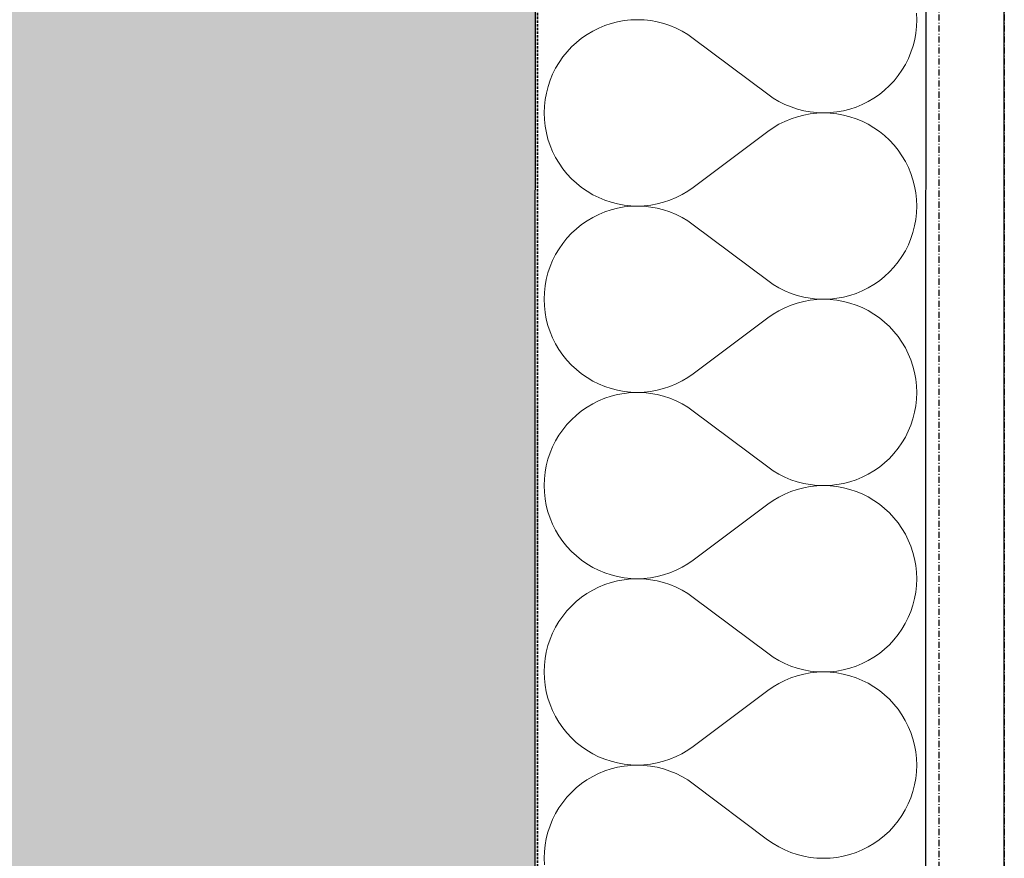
# Model space of a CAD drawing. Header units: millimetres. Extents: x -28017 to 3863, y -4271 to 20239.
# Tile 97 of 105: x -533 to -131, y 533 to 876. Entities that reach past the tile are written whole.
import ezdxf

# ---------------------------------------------------------------- set-up
doc = ezdxf.new("R2010")
doc.units = ezdxf.units.MM
doc.header["$MEASUREMENT"] = 0
for name, pattern in [('Wipeout_Contour', [1000, 0, -1000]), ('Čerchovaná M', [4.5, 2.5, -0.85, 0.3, -0.85]), ('čárkovaná 3', [1.5, 1, -0.5])]:
    doc.linetypes.add(name, pattern=pattern)
for name, color, linetype in [('5._POHLED ZÁPADNÍ_2_Konstrukce - nenosné', 7, 'Continuous'), ('5._POHLED ZÁPADNÍ_2_Konstrukce - nosné', 7, 'Continuous'), ('5._POHLED ZÁPADNÍ_2_Nové_Konstrukce - nosné', 7, 'Continuous'), ('5._POHLED ZÁPADNÍ_2_Nové_Výplně – Řezové', 7, 'Continuous'), ('5._POHLED ZÁPADNÍ_2_Výplně – Řezové', 7, 'Continuous')]:
    doc.layers.add(name, color=color, linetype=linetype)

# ---------------------------------------------------------------- blocks, each defined once
blk = doc.blocks.new('*X12', base_point=(-28336.19, -5790.34))
at = {"layer": '5._POHLED ZÁPADNÍ_2_Nové_Výplně – Řezové', "color": 21, "linetype": 'Continuous', "lineweight": 20, "true_color": 0xffaaaa}
for p, q in [((-166.38, 876.21), (-166.48, 878.93)), ((-291.38, 874.69), (-293.96, 873.84)), ((-288.74, 875.36), (-291.38, 874.69)), ((-286.07, 875.85), (-288.74, 875.36)), ((-283.36, 876.13), (-286.07, 875.85)), ((-280.64, 876.23), (-283.36, 876.13)), ((-277.92, 876.13), (-280.64, 876.23)), ((-275.22, 875.84), (-277.92, 876.13)), ((-272.54, 875.35), (-275.22, 875.84)), ((-269.91, 874.68), (-272.54, 875.35)), ((-267.33, 873.82), (-269.91, 874.68)), ((-166.48, 873.49), (-166.38, 876.21)), ((-301.25, 870.19), (-303.49, 868.64)), ((-298.91, 871.58), (-301.25, 870.19)), ((-296.48, 872.8), (-298.91, 871.58)), ((-293.96, 873.84), (-296.48, 872.8)), ((-264.81, 872.77), (-267.33, 873.82)), ((-262.38, 871.55), (-264.81, 872.77)), ((-260.04, 870.16), (-262.38, 871.55)), ((-257.81, 868.61), (-260.04, 870.16)), ((-167.25, 868.11), (-166.77, 870.79)), ((-166.77, 870.79), (-166.48, 873.49)), ((-305.61, 866.94), (-307.6, 865.08)), ((-303.49, 868.64), (-305.61, 866.94)), ((-227.34, 845.75), (-257.81, 868.61)), ((-167.93, 865.48), (-167.25, 868.11)), ((-309.45, 863.09), (-311.16, 860.98)), ((-307.6, 865.08), (-309.45, 863.09)), ((-169.83, 860.38), (-168.79, 862.9)), ((-168.79, 862.9), (-167.93, 865.48)), ((-312.71, 858.74), (-314.1, 856.4)), ((-311.16, 860.98), (-312.71, 858.74)), ((-172.44, 855.61), (-171.05, 857.95)), ((-171.05, 857.95), (-169.83, 860.38)), ((-315.32, 853.97), (-316.36, 851.46)), ((-314.1, 856.4), (-315.32, 853.97)), ((-173.99, 853.38), (-172.44, 855.61)), ((-316.36, 851.46), (-317.22, 848.88)), ((-177.55, 849.27), (-175.7, 851.26)), ((-175.7, 851.26), (-173.99, 853.38)), ((-317.9, 846.24), (-318.38, 843.56)), ((-317.22, 848.88), (-317.9, 846.24)), ((-227.34, 845.75), (-225.11, 844.19)), ((-183.9, 844.16), (-181.66, 845.71)), ((-181.66, 845.71), (-179.54, 847.42)), ((-179.54, 847.42), (-177.55, 849.27)), ((-318.38, 843.56), (-318.67, 840.86)), ((-225.11, 844.19), (-222.77, 842.8)), ((-222.77, 842.8), (-220.34, 841.58)), ((-188.67, 841.56), (-186.24, 842.77)), ((-186.24, 842.77), (-183.9, 844.16)), ((-318.67, 840.86), (-318.77, 838.14)), ((-318.77, 838.14), (-318.67, 835.42)), ((-220.34, 841.58), (-217.82, 840.54)), ((-217.82, 840.54), (-215.24, 839.68)), ((-215.24, 839.68), (-212.61, 839)), ((-212.61, 839), (-209.93, 838.52)), ((-209.93, 837.73), (-212.61, 837.25)), ((-209.93, 838.52), (-207.23, 838.22)), ((-207.23, 838.03), (-209.93, 837.73)), ((-207.23, 838.22), (-204.51, 838.12)), ((-204.51, 838.12), (-207.23, 838.03)), ((-204.51, 838.12), (-201.79, 838.22)), ((-201.79, 838.03), (-204.51, 838.12)), ((-201.79, 838.22), (-199.08, 838.51)), ((-199.08, 837.74), (-201.79, 838.03)), ((-199.08, 838.51), (-196.4, 838.99)), ((-196.41, 837.26), (-199.08, 837.74)), ((-196.4, 838.99), (-193.77, 839.66)), ((-193.77, 839.66), (-191.19, 840.52)), ((-191.19, 840.52), (-188.67, 841.56)), ((-318.67, 835.42), (-318.38, 832.72)), ((-220.34, 834.67), (-222.77, 833.45)), ((-217.82, 835.71), (-220.34, 834.67)), ((-215.24, 836.57), (-217.82, 835.71)), ((-212.61, 837.25), (-215.24, 836.57)), ((-193.77, 836.58), (-196.41, 837.26)), ((-191.19, 835.73), (-193.77, 836.58)), ((-188.67, 834.69), (-191.19, 835.73)), ((-186.24, 833.47), (-188.67, 834.69)), ((-318.38, 832.72), (-317.9, 830.04)), ((-317.9, 830.04), (-317.23, 827.4)), ((-227.34, 830.51), (-257.82, 807.66)), ((-225.11, 832.06), (-227.34, 830.51)), ((-222.77, 833.45), (-225.11, 832.06)), ((-183.9, 832.08), (-186.24, 833.47)), ((-181.67, 830.53), (-183.9, 832.08)), ((-179.55, 828.82), (-181.67, 830.53)), ((-317.23, 827.4), (-316.37, 824.82)), ((-177.55, 826.97), (-179.55, 828.82)), ((-175.7, 824.98), (-177.55, 826.97)), ((-316.37, 824.82), (-315.32, 822.31)), ((-315.32, 822.31), (-314.11, 819.88)), ((-173.99, 822.86), (-175.7, 824.98)), ((-172.44, 820.63), (-173.99, 822.86)), ((-314.11, 819.88), (-312.72, 817.54)), ((-312.72, 817.54), (-311.17, 815.3)), ((-171.05, 818.29), (-172.44, 820.63)), ((-169.84, 815.86), (-171.05, 818.29)), ((-311.17, 815.3), (-309.46, 813.18)), ((-168.79, 813.34), (-169.84, 815.86)), ((-309.46, 813.18), (-307.61, 811.19)), ((-307.61, 811.19), (-305.61, 809.34)), ((-167.94, 810.76), (-168.79, 813.34)), ((-167.26, 808.12), (-167.94, 810.76)), ((-305.61, 809.34), (-303.49, 807.63)), ((-303.49, 807.63), (-301.26, 806.08)), ((-301.26, 806.08), (-298.92, 804.69)), ((-262.39, 804.71), (-260.05, 806.1)), ((-260.05, 806.1), (-257.82, 807.66)), ((-166.78, 805.45), (-167.26, 808.12)), ((-166.49, 802.74), (-166.78, 805.45)), ((-298.92, 804.69), (-296.49, 803.48)), ((-296.49, 803.48), (-293.97, 802.44)), ((-293.97, 802.44), (-291.39, 801.58)), ((-291.39, 801.58), (-288.75, 800.91)), ((-272.55, 800.91), (-269.92, 801.59)), ((-269.92, 801.59), (-267.34, 802.45)), ((-267.34, 802.45), (-264.82, 803.49)), ((-264.82, 803.49), (-262.39, 804.71)), ((-166.39, 800.02), (-166.49, 802.74)), ((-293.97, 797.65), (-296.49, 796.61)), ((-291.39, 798.5), (-293.97, 797.65)), ((-288.76, 799.17), (-291.39, 798.5)), ((-286.08, 799.66), (-288.76, 799.17)), ((-288.75, 800.91), (-286.08, 800.42)), ((-286.08, 800.42), (-283.37, 800.13)), ((-283.37, 799.94), (-286.08, 799.66)), ((-283.37, 800.13), (-280.65, 800.04)), ((-280.65, 800.04), (-283.37, 799.94)), ((-280.65, 800.04), (-277.93, 800.14)), ((-277.93, 799.94), (-280.65, 800.04)), ((-277.93, 800.14), (-275.23, 800.43)), ((-275.23, 799.65), (-277.93, 799.94)), ((-275.23, 800.43), (-272.55, 800.91)), ((-272.55, 799.16), (-275.23, 799.65)), ((-269.92, 798.49), (-272.55, 799.16)), ((-267.34, 797.62), (-269.92, 798.49)), ((-264.82, 796.58), (-267.34, 797.62)), ((-166.49, 797.3), (-166.39, 800.02)), ((-301.26, 794), (-303.5, 792.45)), ((-298.92, 795.39), (-301.26, 794)), ((-296.49, 796.61), (-298.92, 795.39)), ((-262.39, 795.36), (-264.82, 796.58)), ((-260.05, 793.97), (-262.39, 795.36)), ((-257.82, 792.42), (-260.05, 793.97)), ((-167.26, 791.92), (-166.78, 794.6)), ((-166.78, 794.6), (-166.49, 797.3)), ((-305.62, 790.75), (-307.61, 788.89)), ((-303.5, 792.45), (-305.62, 790.75)), ((-227.35, 769.56), (-257.82, 792.42)), ((-167.94, 789.29), (-167.26, 791.92)), ((-309.46, 786.9), (-311.17, 784.79)), ((-307.61, 788.89), (-309.46, 786.9)), ((-169.84, 784.19), (-168.8, 786.71)), ((-168.8, 786.71), (-167.94, 789.29)), ((-312.72, 782.55), (-314.11, 780.21)), ((-311.17, 784.79), (-312.72, 782.55)), ((-172.45, 779.42), (-171.06, 781.76)), ((-171.06, 781.76), (-169.84, 784.19)), ((-315.33, 777.78), (-316.37, 775.27)), ((-314.11, 780.21), (-315.33, 777.78)), ((-174, 777.19), (-172.45, 779.42)), ((-316.37, 775.27), (-317.23, 772.69)), ((-177.56, 773.08), (-175.71, 775.07)), ((-175.71, 775.07), (-174, 777.19)), ((-317.91, 770.05), (-318.39, 767.37)), ((-317.23, 772.69), (-317.91, 770.05)), ((-227.35, 769.56), (-225.12, 768)), ((-183.91, 767.97), (-181.67, 769.52)), ((-181.67, 769.52), (-179.55, 771.23)), ((-179.55, 771.23), (-177.56, 773.08)), ((-318.39, 767.37), (-318.68, 764.67)), ((-225.12, 768), (-222.78, 766.61)), ((-222.78, 766.61), (-220.35, 765.39)), ((-220.35, 765.39), (-217.83, 764.35)), ((-191.2, 764.33), (-188.68, 765.37)), ((-188.68, 765.37), (-186.25, 766.58)), ((-186.25, 766.58), (-183.91, 767.97)), ((-318.68, 764.67), (-318.78, 761.95)), ((-318.78, 761.95), (-318.68, 759.23)), ((-217.83, 764.35), (-215.25, 763.49)), ((-215.25, 763.49), (-212.62, 762.81)), ((-212.62, 762.81), (-209.94, 762.33)), ((-209.94, 761.54), (-212.62, 761.06)), ((-209.94, 762.33), (-207.24, 762.03)), ((-207.24, 761.83), (-209.94, 761.54)), ((-207.24, 762.03), (-204.52, 761.93)), ((-204.52, 761.93), (-207.24, 761.83)), ((-204.52, 761.93), (-201.8, 762.03)), ((-201.8, 761.84), (-204.52, 761.93)), ((-201.8, 762.03), (-199.09, 762.32)), ((-199.09, 761.55), (-201.8, 761.84)), ((-199.09, 762.32), (-196.42, 762.8)), ((-196.42, 761.07), (-199.09, 761.55)), ((-196.42, 762.8), (-193.78, 763.47)), ((-193.78, 763.47), (-191.2, 764.33)), ((-318.68, 759.23), (-318.39, 756.53)), ((-222.78, 757.26), (-225.12, 755.87)), ((-220.35, 758.48), (-222.78, 757.26)), ((-217.83, 759.52), (-220.35, 758.48)), ((-215.25, 760.38), (-217.83, 759.52)), ((-212.62, 761.06), (-215.25, 760.38)), ((-193.78, 760.39), (-196.42, 761.07)), ((-191.2, 759.54), (-193.78, 760.39)), ((-188.68, 758.5), (-191.2, 759.54)), ((-186.25, 757.28), (-188.68, 758.5)), ((-183.91, 755.89), (-186.25, 757.28)), ((-318.39, 756.53), (-317.91, 753.85)), ((-317.91, 753.85), (-317.24, 751.21)), ((-227.35, 754.32), (-257.83, 731.46)), ((-225.12, 755.87), (-227.35, 754.32)), ((-181.68, 754.34), (-183.91, 755.89)), ((-179.56, 752.63), (-181.68, 754.34)), ((-317.24, 751.21), (-316.38, 748.63)), ((-177.57, 750.78), (-179.56, 752.63)), ((-175.71, 748.79), (-177.57, 750.78)), ((-316.38, 748.63), (-315.34, 746.12)), ((-315.34, 746.12), (-314.12, 743.68)), ((-174, 746.67), (-175.71, 748.79)), ((-172.45, 744.44), (-174, 746.67)), ((-314.12, 743.68), (-312.73, 741.35)), ((-312.73, 741.35), (-311.18, 739.11)), ((-171.06, 742.1), (-172.45, 744.44)), ((-169.85, 739.66), (-171.06, 742.1)), ((-311.18, 739.11), (-309.47, 736.99)), ((-309.47, 736.99), (-307.62, 735)), ((-168.8, 737.15), (-169.85, 739.66)), ((-167.95, 734.57), (-168.8, 737.15)), ((-307.62, 735), (-305.62, 733.15)), ((-305.62, 733.15), (-303.51, 731.44)), ((-167.27, 731.93), (-167.95, 734.57)), ((-303.51, 731.44), (-301.27, 729.89)), ((-301.27, 729.89), (-298.93, 728.5)), ((-262.4, 728.52), (-260.06, 729.91)), ((-260.06, 729.91), (-257.83, 731.46)), ((-166.79, 729.26), (-167.27, 731.93)), ((-166.5, 726.55), (-166.79, 729.26)), ((-298.93, 728.5), (-296.5, 727.29)), ((-296.5, 727.29), (-293.98, 726.25)), ((-293.98, 726.25), (-291.4, 725.39)), ((-291.4, 725.39), (-288.77, 724.72)), ((-272.56, 724.72), (-269.93, 725.4)), ((-269.93, 725.4), (-267.35, 726.26)), ((-267.35, 726.26), (-264.83, 727.3)), ((-264.83, 727.3), (-262.4, 728.52)), ((-166.4, 723.83), (-166.5, 726.55)), ((-293.98, 721.46), (-296.5, 720.42)), ((-291.4, 722.31), (-293.98, 721.46)), ((-288.77, 722.98), (-291.4, 722.31)), ((-288.77, 724.72), (-286.09, 724.23)), ((-286.09, 723.46), (-288.77, 722.98)), ((-286.09, 724.23), (-283.38, 723.94)), ((-283.38, 723.75), (-286.09, 723.46)), ((-283.38, 723.94), (-280.66, 723.85)), ((-280.66, 723.85), (-283.38, 723.75)), ((-280.66, 723.85), (-277.95, 723.95)), ((-277.95, 723.75), (-280.66, 723.85)), ((-277.95, 723.95), (-275.24, 724.24)), ((-275.24, 723.46), (-277.95, 723.75)), ((-275.24, 724.24), (-272.56, 724.72)), ((-272.56, 722.97), (-275.24, 723.46)), ((-269.93, 722.3), (-272.56, 722.97)), ((-267.35, 721.43), (-269.93, 722.3)), ((-264.84, 720.39), (-267.35, 721.43)), ((-166.79, 718.41), (-166.5, 721.11)), ((-166.5, 721.11), (-166.4, 723.83)), ((-301.27, 717.81), (-303.51, 716.26)), ((-298.93, 719.2), (-301.27, 717.81)), ((-296.5, 720.42), (-298.93, 719.2)), ((-262.4, 719.17), (-264.84, 720.39)), ((-260.07, 717.78), (-262.4, 719.17)), ((-257.83, 716.23), (-260.07, 717.78)), ((-167.28, 715.73), (-166.79, 718.41)), ((-305.63, 714.56), (-307.62, 712.7)), ((-303.51, 716.26), (-305.63, 714.56)), ((-227.36, 693.37), (-257.83, 716.23)), ((-168.81, 710.51), (-167.95, 713.1)), ((-167.95, 713.1), (-167.28, 715.73)), ((-309.47, 710.71), (-311.18, 708.6)), ((-307.62, 712.7), (-309.47, 710.71)), ((-169.85, 708), (-168.81, 710.51)), ((-312.73, 706.36), (-314.12, 704.02)), ((-311.18, 708.6), (-312.73, 706.36)), ((-172.46, 703.23), (-171.07, 705.57)), ((-171.07, 705.57), (-169.85, 708)), ((-315.34, 701.59), (-316.38, 699.08)), ((-314.12, 704.02), (-315.34, 701.59)), ((-175.72, 698.88), (-174.01, 701)), ((-174.01, 701), (-172.46, 703.23)), ((-316.38, 699.08), (-317.24, 696.5)), ((-179.57, 695.04), (-177.57, 696.89)), ((-177.57, 696.89), (-175.72, 698.88)), ((-317.92, 693.86), (-318.4, 691.18)), ((-317.24, 696.5), (-317.92, 693.86)), ((-227.36, 693.37), (-225.13, 691.81)), ((-183.92, 691.78), (-181.68, 693.33)), ((-181.68, 693.33), (-179.57, 695.04)), ((-318.4, 691.18), (-318.69, 688.48)), ((-225.13, 691.81), (-222.79, 690.42)), ((-222.79, 690.42), (-220.36, 689.2)), ((-220.36, 689.2), (-217.84, 688.16)), ((-191.21, 688.14), (-188.69, 689.18)), ((-188.69, 689.18), (-186.26, 690.39)), ((-186.26, 690.39), (-183.92, 691.78)), ((-318.69, 688.48), (-318.79, 685.76)), ((-318.79, 685.76), (-318.69, 683.04)), ((-217.84, 688.16), (-215.26, 687.3)), ((-215.26, 687.3), (-212.63, 686.62)), ((-212.63, 684.87), (-215.26, 684.19)), ((-212.63, 686.62), (-209.95, 686.14)), ((-209.95, 685.35), (-212.63, 684.87)), ((-209.95, 686.14), (-207.25, 685.84)), ((-207.25, 685.64), (-209.95, 685.35)), ((-207.25, 685.84), (-204.53, 685.74)), ((-204.53, 685.74), (-207.25, 685.64)), ((-204.53, 685.74), (-201.81, 685.84)), ((-201.81, 685.65), (-204.53, 685.74)), ((-201.81, 685.84), (-199.1, 686.13)), ((-199.1, 685.36), (-201.81, 685.65)), ((-199.1, 686.13), (-196.43, 686.61)), ((-196.43, 684.88), (-199.1, 685.36)), ((-196.43, 686.61), (-193.79, 687.28)), ((-193.79, 684.2), (-196.43, 684.88)), ((-193.79, 687.28), (-191.21, 688.14)), ((-318.69, 683.04), (-318.4, 680.34)), ((-222.79, 681.07), (-225.13, 679.68)), ((-220.36, 682.29), (-222.79, 681.07)), ((-217.84, 683.33), (-220.36, 682.29)), ((-215.26, 684.19), (-217.84, 683.33)), ((-191.21, 683.35), (-193.79, 684.2)), ((-188.69, 682.31), (-191.21, 683.35)), ((-186.26, 681.09), (-188.69, 682.31)), ((-183.92, 679.7), (-186.26, 681.09)), ((-318.4, 680.34), (-317.92, 677.66)), ((-317.92, 677.66), (-317.25, 675.02)), ((-227.36, 678.13), (-257.84, 655.27)), ((-225.13, 679.68), (-227.36, 678.13)), ((-181.69, 678.15), (-183.92, 679.7)), ((-179.57, 676.44), (-181.69, 678.15)), ((-317.25, 675.02), (-316.39, 672.44)), ((-177.58, 674.59), (-179.57, 676.44)), ((-175.72, 672.6), (-177.58, 674.59)), ((-174.01, 670.48), (-175.72, 672.6)), ((-316.39, 672.44), (-315.35, 669.93)), ((-315.35, 669.93), (-314.13, 667.49)), ((-172.46, 668.25), (-174.01, 670.48)), ((-314.13, 667.49), (-312.74, 665.15)), ((-312.74, 665.15), (-311.19, 662.92)), ((-171.07, 665.91), (-172.46, 668.25)), ((-169.86, 663.47), (-171.07, 665.91)), ((-311.19, 662.92), (-309.48, 660.8)), ((-309.48, 660.8), (-307.63, 658.81)), ((-168.82, 660.96), (-169.86, 663.47)), ((-167.96, 658.38), (-168.82, 660.96)), ((-307.63, 658.81), (-305.63, 656.96)), ((-305.63, 656.96), (-303.52, 655.25)), ((-167.28, 655.74), (-167.96, 658.38)), ((-303.52, 655.25), (-301.28, 653.7)), ((-301.28, 653.7), (-298.94, 652.31)), ((-262.41, 652.33), (-260.07, 653.72)), ((-260.07, 653.72), (-257.84, 655.27)), ((-166.8, 653.07), (-167.28, 655.74)), ((-166.51, 650.36), (-166.8, 653.07)), ((-298.94, 652.31), (-296.51, 651.1)), ((-296.51, 651.1), (-293.99, 650.06)), ((-293.99, 650.06), (-291.41, 649.2)), ((-291.41, 649.2), (-288.78, 648.53)), ((-288.78, 648.53), (-286.1, 648.04)), ((-275.25, 648.05), (-272.57, 648.53)), ((-272.57, 648.53), (-269.94, 649.21)), ((-269.94, 649.21), (-267.36, 650.07)), ((-267.36, 650.07), (-264.85, 651.11)), ((-264.85, 651.11), (-262.41, 652.33)), ((-166.41, 647.64), (-166.51, 650.36)), ((-293.99, 645.26), (-296.51, 644.23)), ((-291.41, 646.12), (-293.99, 645.26)), ((-288.78, 646.79), (-291.41, 646.12)), ((-286.1, 647.27), (-288.78, 646.79)), ((-286.1, 648.04), (-283.39, 647.75)), ((-283.39, 647.56), (-286.1, 647.27)), ((-283.39, 647.75), (-280.67, 647.66)), ((-280.67, 647.66), (-283.39, 647.56)), ((-280.67, 647.66), (-277.96, 647.76)), ((-277.96, 647.56), (-280.67, 647.66)), ((-277.96, 647.76), (-275.25, 648.05)), ((-275.25, 647.27), (-277.96, 647.56)), ((-272.57, 646.78), (-275.25, 647.27)), ((-269.94, 646.11), (-272.57, 646.78)), ((-267.36, 645.24), (-269.94, 646.11)), ((-264.85, 644.2), (-267.36, 645.24)), ((-166.8, 642.22), (-166.51, 644.92)), ((-166.51, 644.92), (-166.41, 647.64)), ((-301.28, 641.62), (-303.52, 640.07)), ((-298.94, 643.01), (-301.28, 641.62)), ((-296.51, 644.23), (-298.94, 643.01)), ((-262.41, 642.98), (-264.85, 644.2)), ((-260.08, 641.59), (-262.41, 642.98)), ((-257.84, 640.04), (-260.08, 641.59)), ((-167.29, 639.54), (-166.8, 642.22)), ((-307.63, 636.51), (-309.48, 634.52)), ((-305.64, 638.37), (-307.63, 636.51)), ((-303.52, 640.07), (-305.64, 638.37)), ((-227.37, 617.17), (-257.84, 640.04)), ((-168.82, 634.32), (-167.96, 636.91)), ((-167.96, 636.91), (-167.29, 639.54)), ((-311.19, 632.4), (-312.74, 630.17)), ((-309.48, 634.52), (-311.19, 632.4)), ((-169.86, 631.81), (-168.82, 634.32)), ((-312.74, 630.17), (-314.13, 627.83)), ((-172.47, 627.04), (-171.08, 629.38)), ((-171.08, 629.38), (-169.86, 631.81)), ((-315.35, 625.4), (-316.39, 622.89)), ((-314.13, 627.83), (-315.35, 625.4)), ((-175.73, 622.69), (-174.02, 624.81)), ((-174.02, 624.81), (-172.47, 627.04)), ((-317.25, 620.31), (-317.93, 617.67)), ((-316.39, 622.89), (-317.25, 620.31)), ((-179.58, 618.84), (-177.58, 620.7)), ((-177.58, 620.7), (-175.73, 622.69)), ((-317.93, 617.67), (-318.41, 614.99)), ((-227.37, 617.17), (-225.14, 615.62)), ((-183.93, 615.59), (-181.69, 617.14)), ((-181.69, 617.14), (-179.58, 618.84)), ((-318.7, 612.29), (-318.8, 609.57)), ((-318.41, 614.99), (-318.7, 612.29)), ((-225.14, 615.62), (-222.8, 614.23)), ((-222.8, 614.23), (-220.37, 613.01)), ((-220.37, 613.01), (-217.85, 611.97)), ((-191.22, 611.95), (-188.7, 612.99)), ((-188.7, 612.99), (-186.27, 614.2)), ((-186.27, 614.2), (-183.93, 615.59)), ((-318.8, 609.57), (-318.7, 606.85)), ((-217.85, 611.97), (-215.27, 611.11)), ((-215.27, 611.11), (-212.64, 610.43)), ((-212.64, 608.68), (-215.27, 608)), ((-212.64, 610.43), (-209.96, 609.94)), ((-209.96, 609.16), (-212.64, 608.68)), ((-209.96, 609.94), (-207.26, 609.65)), ((-207.26, 609.45), (-209.96, 609.16)), ((-207.26, 609.65), (-204.54, 609.55)), ((-204.54, 609.55), (-207.26, 609.45)), ((-204.54, 609.55), (-201.82, 609.65)), ((-201.82, 609.46), (-204.54, 609.55)), ((-201.82, 609.65), (-199.11, 609.94)), ((-199.11, 609.17), (-201.82, 609.46)), ((-199.11, 609.94), (-196.44, 610.42)), ((-196.44, 608.69), (-199.11, 609.17)), ((-196.44, 610.42), (-193.8, 611.09)), ((-193.8, 608.01), (-196.44, 608.69)), ((-193.8, 611.09), (-191.22, 611.95)), ((-318.7, 606.85), (-318.41, 604.14)), ((-318.41, 604.14), (-317.93, 601.47)), ((-222.8, 604.88), (-225.14, 603.49)), ((-220.37, 606.1), (-222.8, 604.88)), ((-217.86, 607.14), (-220.37, 606.1)), ((-215.27, 608), (-217.86, 607.14)), ((-191.22, 607.16), (-193.8, 608.01)), ((-188.71, 606.11), (-191.22, 607.16)), ((-186.27, 604.9), (-188.71, 606.11)), ((-183.93, 603.51), (-186.27, 604.9)), ((-317.93, 601.47), (-317.26, 598.83)), ((-227.37, 601.94), (-257.85, 579.08)), ((-225.14, 603.49), (-227.37, 601.94)), ((-181.7, 601.96), (-183.93, 603.51)), ((-179.58, 600.25), (-181.7, 601.96)), ((-177.59, 598.4), (-179.58, 600.25)), ((-317.26, 598.83), (-316.4, 596.25)), ((-316.4, 596.25), (-315.36, 593.74)), ((-175.73, 596.41), (-177.59, 598.4)), ((-174.03, 594.29), (-175.73, 596.41)), ((-315.36, 593.74), (-314.14, 591.3)), ((-172.47, 592.06), (-174.03, 594.29)), ((-171.09, 589.72), (-172.47, 592.06)), ((-314.14, 591.3), (-312.75, 588.96)), ((-312.75, 588.96), (-311.2, 586.73)), ((-169.87, 587.28), (-171.09, 589.72)), ((-311.2, 586.73), (-309.49, 584.61)), ((-309.49, 584.61), (-307.64, 582.62)), ((-168.83, 584.77), (-169.87, 587.28)), ((-167.97, 582.19), (-168.83, 584.77)), ((-307.64, 582.62), (-305.65, 580.77)), ((-305.65, 580.77), (-303.53, 579.06)), ((-167.29, 579.55), (-167.97, 582.19)), ((-303.53, 579.06), (-301.29, 577.51)), ((-301.29, 577.51), (-298.95, 576.12)), ((-298.95, 576.12), (-296.52, 574.91)), ((-264.86, 574.92), (-262.42, 576.14)), ((-262.42, 576.14), (-260.09, 577.53)), ((-260.09, 577.53), (-257.85, 579.08)), ((-166.81, 576.88), (-167.29, 579.55)), ((-166.52, 574.17), (-166.81, 576.88)), ((-296.52, 574.91), (-294, 573.86)), ((-294, 573.86), (-291.42, 573.01)), ((-291.42, 573.01), (-288.79, 572.34)), ((-288.79, 572.34), (-286.11, 571.85)), ((-286.11, 571.85), (-283.4, 571.56)), ((-277.97, 571.57), (-275.26, 571.86)), ((-275.26, 571.86), (-272.58, 572.34)), ((-272.58, 572.34), (-269.95, 573.02)), ((-269.95, 573.02), (-267.37, 573.88)), ((-267.37, 573.88), (-264.86, 574.92)), ((-166.42, 571.45), (-166.52, 574.17)), ((-296.52, 568.03), (-298.95, 566.82)), ((-294.01, 569.07), (-296.52, 568.03)), ((-291.42, 569.93), (-294.01, 569.07)), ((-288.79, 570.6), (-291.42, 569.93)), ((-286.11, 571.08), (-288.79, 570.6)), ((-283.4, 571.37), (-286.11, 571.08)), ((-283.4, 571.56), (-280.69, 571.47)), ((-280.69, 571.47), (-283.4, 571.37)), ((-280.69, 571.47), (-277.97, 571.57)), ((-277.97, 571.37), (-280.69, 571.47)), ((-275.26, 571.08), (-277.97, 571.37)), ((-272.59, 570.59), (-275.26, 571.08)), ((-269.95, 569.92), (-272.59, 570.59)), ((-267.37, 569.05), (-269.95, 569.92)), ((-264.86, 568.01), (-267.37, 569.05)), ((-262.43, 566.79), (-264.86, 568.01)), ((-166.81, 566.03), (-166.52, 568.73)), ((-166.52, 568.73), (-166.42, 571.45)), ((-303.53, 563.88), (-305.65, 562.18)), ((-301.29, 565.43), (-303.53, 563.88)), ((-298.95, 566.82), (-301.29, 565.43)), ((-260.09, 565.4), (-262.43, 566.79)), ((-257.85, 563.85), (-260.09, 565.4)), ((-227.38, 540.98), (-257.85, 563.85)), ((-167.3, 563.35), (-166.81, 566.03)), ((-307.64, 560.32), (-309.49, 558.33)), ((-305.65, 562.18), (-307.64, 560.32)), ((-168.83, 558.13), (-167.97, 560.72)), ((-167.97, 560.72), (-167.3, 563.35)), ((-311.2, 556.21), (-312.76, 553.98)), ((-309.49, 558.33), (-311.2, 556.21)), ((-169.87, 555.62), (-168.83, 558.13)), ((-312.76, 553.98), (-314.14, 551.64)), ((-172.48, 550.85), (-171.09, 553.19)), ((-171.09, 553.19), (-169.87, 555.62)), ((-315.36, 549.21), (-316.4, 546.7)), ((-314.14, 551.64), (-315.36, 549.21)), ((-175.74, 546.5), (-174.03, 548.62)), ((-174.03, 548.62), (-172.48, 550.85)), ((-317.26, 544.11), (-317.94, 541.48)), ((-316.4, 546.7), (-317.26, 544.11)), ((-179.59, 542.65), (-177.59, 544.51)), ((-177.59, 544.51), (-175.74, 546.5)), ((-317.94, 541.48), (-318.42, 538.8)), ((-227.38, 540.98), (-225.15, 539.43)), ((-183.94, 539.4), (-181.71, 540.95)), ((-181.71, 540.95), (-179.59, 542.65)), ((-318.71, 536.1), (-318.81, 533.38)), ((-318.42, 538.8), (-318.71, 536.1)), ((-225.15, 539.43), (-222.81, 538.04)), ((-222.81, 538.04), (-220.38, 536.82)), ((-220.38, 536.82), (-217.87, 535.78)), ((-217.87, 535.78), (-215.28, 534.91)), ((-193.81, 534.9), (-191.23, 535.76)), ((-191.23, 535.76), (-188.72, 536.79)), ((-188.72, 536.79), (-186.28, 538.01)), ((-186.28, 538.01), (-183.94, 539.4)), ((-318.81, 533.38), (-318.71, 530.66)), ((-215.28, 534.91), (-212.65, 534.24)), ((-212.65, 534.24), (-209.97, 533.75)), ((-209.97, 533.75), (-207.27, 533.46)), ((-207.27, 533.46), (-204.55, 533.36)), ((-204.55, 533.36), (-201.83, 533.46)), ((-201.83, 533.46), (-199.13, 533.75)), ((-199.13, 533.75), (-196.45, 534.23)), ((-196.45, 534.23), (-193.81, 534.9))]:
    blk.add_line(p, q, dxfattribs=at)

msp = doc.modelspace()

# ---------------------------------------------------------------- hatches: boundary and pattern name
at = {"layer": '5._POHLED ZÁPADNÍ_2_Výplně – Řezové', "linetype": 'Continuous', "lineweight": 13}
for points in [[(-1191.69, 350.11), (-321.69, 349.98), (-1191.69, 1200.11)], [(-1191.69, 1200.11), (-321.69, 349.98), (-321.69, 1199.98)]]:
    msp.add_hatch(color=254, dxfattribs=at).paths.add_polyline_path(points)

# ---------------------------------------------------------------- linework, layer by layer
at = {"layer": '5._POHLED ZÁPADNÍ_2_Konstrukce - nosné', "color": 7, "linetype": 'Continuous', "lineweight": 50, "flags": 128}
msp.add_lwpolyline([(-321.69, 349.98), (-321.69, 2176.29)], dxfattribs=at)
at = {"layer": '5._POHLED ZÁPADNÍ_2_Nové_Konstrukce - nosné', "color": 1, "linetype": 'Čerchovaná M', "lineweight": 25}
for p, q in [((-130.77, 18117.85), (-130.77, 194.27)), ((-130.68, 18117.85), (-130.68, 194.27))]:
    msp.add_line(p, q, dxfattribs=at)
at = {"layer": '5._POHLED ZÁPADNÍ_2_Nové_Konstrukce - nosné', "color": 1, "linetype": 'Čerchovaná M', "lineweight": 25, "flags": 128}
for points in [[(-157.33, 18117.85), (-157.33, 194.27)], [(-130.59, 194.27), (-130.59, 18117.85)]]:
    msp.add_lwpolyline(points, dxfattribs=at)

# ---------------------------------------------------------------- next in the draw order: wipeouts: each hides what was drawn before it
at = {"color": 254, "linetype": 'Wipeout_Contour', "lineweight": 0, "ltscale": 7445.039207}
msp.add_wipeout([(-322.65, 349.97), (-162.65, 349.95), (-162.39, 2176.68), (-312.39, 2176.7), (-322.39, 2176.7)], dxfattribs=at).dxf.layer = '5._POHLED ZÁPADNÍ_2_Nové_Výplně – Řezové'

# ---------------------------------------------------------------- next in the draw order: linework, layer by layer
at = {"layer": '5._POHLED ZÁPADNÍ_2_Konstrukce - nenosné', "color": 7, "linetype": 'čárkovaná 3', "lineweight": 35}
msp.add_line((-321.45, 349.97), (-321.45, 17970.06), dxfattribs=at)
at = {"layer": '5._POHLED ZÁPADNÍ_2_Nové_Konstrukce - nosné', "color": 1, "linetype": 'Continuous', "lineweight": 25, "flags": 128}
for points in [[(-322.39, 2176.7), (-322.65, 349.97)], [(-162.65, 349.95), (-162.39, 2176.68)]]:
    msp.add_lwpolyline(points, dxfattribs=at)

# ---------------------------------------------------------------- next in the draw order: block references
at = {"layer": '5._POHLED ZÁPADNÍ_2_Konstrukce - nenosné', "color": 9, "linetype": 'Continuous', "lineweight": 13}
msp.add_blockref('*X12', (-28336.19, -5790.34), dxfattribs=at)

doc.saveas('drawing.dxf')
